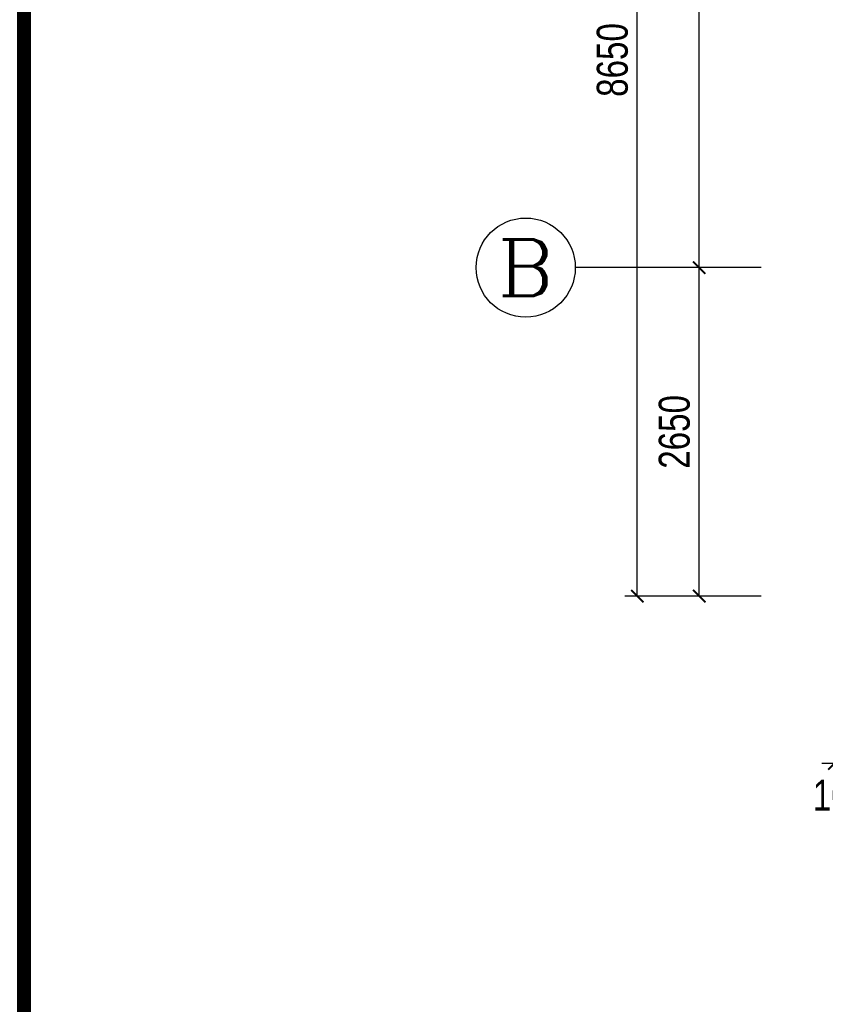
# Model space of a CAD drawing. Header units: millimetres. Extents: x -539149 to -534375, y 505028 to 505469.
# Tile 26 of 135: x -537345 to -537280, y 505101 to 505181. Entities that reach past the tile are written whole.
import ezdxf
from ezdxf.enums import TextEntityAlignment as Align

# ---------------------------------------------------------------- set-up
doc = ezdxf.new("R2010")
doc.units = ezdxf.units.MM
doc.header["$LTSCALE"] = 10
doc.layers.get('Defpoints').update_dxf_attribs({"color": 8})
for name, color, linetype in [('A-建筑-窗户', 4, 'Continuous'), ('A-建筑-轴号', 3, 'Continuous'), ('A2图框$0$E-图框', 100, 'Continuous'), ('AXIS_TEXT', 50, 'Continuous'), ('B-平面-尺寸', 8, 'Continuous')]:
    doc.layers.add(name, color=color, linetype=linetype)
doc.styles.add('_TCH_AXIS', font='COMPLEX', dxfattribs={"bigfont": 'GBCBIG'})
doc.styles.add('CCD_DIM', font='txt', dxfattribs={"width": 0.8})
doc.styles.add('COMPLEX', font='COMPLEX')
doc.dimstyles.new('1-1', dxfattribs={"dimscale": 0, "dimtxt": 2.5, "dimasz": 1, "dimexe": 1, "dimexo": 1, "dimgap": 0.75, "dimtad": 1, "dimdec": 0, "dimrnd": 0.005, "dimzin": 0, "dimdsep": 46, "dimtxsty": 'CCD_DIM', "dimblk": 'ARCHTICK', "dimcen": 0.13, "dimclrd": 44, "dimclre": 44, "dimclrt": 50, "dimadec": 0, "dimazin": 0, "dimtfac": 1, "dimtdec": 0, "dimtix": 1, "dimtmove": 2, "dimatfit": 3, "dimldrblk": 'HBA_Leader_Dot', "dimfxl": 5, "dimfxlon": 1, "dimtvp": 1, "dimtolj": 1, "dimtzin": 0, "dimarcsym": 0})

# ---------------------------------------------------------------- blocks, each defined once
blk = doc.blocks.new('_AXISO')
blk.add_circle((0, 0), 0.5)
at = {"layer": 'AXIS_TEXT', "style": 'COMPLEX', "width": 1.041667}
blk.add_attdef('A', text='', height=0.56, dxfattribs=at).set_placement((-0.25, -0.28), (0.25, -0.28), align=Align.FIT)
blk = doc.blocks.new('_ArchTick')
at = {"color": 0, "linetype": 'ByBlock', "const_width": 0.15}
blk.add_lwpolyline([(-0.5, -0.5), (0.5, 0.5)], dxfattribs=at)
blk = doc.blocks.new('*D50')
at = {"layer": 'B-平面-尺寸', "color": 44, "lineweight": -2, "ltscale": 0.01, "transparency": 16777216}
for p, q in [((-537279.273, 505125.699), (-537279.273, 505119.699)), ((-537278.273, 505125.699), (-537278.273, 505119.699)), ((-537279.273, 505120.699), (-537280.273, 505120.699)), ((-537279.273, 505120.699), (-537278.273, 505120.699)), ((-537278.273, 505120.699), (-537277.273, 505120.699))]:
    blk.add_line(p, q, dxfattribs=at)
at = {"layer": 'Defpoints', "color": 0, "ltscale": 0.01, "transparency": 16777216}
for p in [(-537279.273, 505130.699), (-537278.273, 505130.699), (-537278.273, 505120.699)]:
    blk.add_point(p, dxfattribs=at)
at = {"layer": 'B-平面-尺寸', "color": 44, "lineweight": -2, "ltscale": 0.01, "transparency": 16777216}
blk.add_blockref('_ArchTick', (-537279.273, 505120.699), dxfattribs=at)
at = {"layer": 'B-平面-尺寸', "color": 44, "lineweight": -2, "ltscale": 0.01, "transparency": 16777216, "rotation": 180}
blk.add_blockref('_ArchTick', (-537278.273, 505120.699), dxfattribs=at)
at = {"layer": 'B-平面-尺寸', "color": 50, "ltscale": 0.01, "transparency": 16777216, "insert": (-537278.773, 505118.126), "char_height": 2.5, "attachment_point": 5, "style": 'CCD_DIM'}
blk.add_mtext('\\A1;100', dxfattribs=at)
blk = doc.blocks.new('HBA_Leader_Dot')
at = {"color": 0, "linetype": 'ByBlock'}
blk.add_line((-5, 0), (-10, 0), dxfattribs=at)
at = {"color": 0, "linetype": 'ByBlock', "const_width": 5}
blk.add_lwpolyline([(-2.5, 0, 1), (2.5, 0, 1)], format="xyb", close=True, dxfattribs=at)
blk = doc.blocks.new('A2图框')
at = {"layer": 'A2图框$0$E-图框', "color": 4, "const_width": 1.131}
blk.add_lwpolyline([(-363.403, 295.298), (209.385, 295.298), (209.385, -104.904), (-363.403, -104.904)], close=True, dxfattribs=at)

msp = doc.modelspace()

# ---------------------------------------------------------------- linework, layer by layer
at = {"layer": 'A-建筑-轴号', "ltscale": 0.01}
msp.add_line((-537285.173, 505160.699, 0.069), (-537300.173, 505160.699, 0.069), dxfattribs=at)

# ---------------------------------------------------------------- block references
at = {"layer": 'A-建筑-窗户', "ltscale": 0.5}
msp.add_blockref('A2图框', (-536981.245, 505153.313), dxfattribs=at)
at = {"layer": 'A-建筑-轴号', "ltscale": 0.01}
ref = msp.add_blockref('_AXISO', (-537304.173, 505160.699, 0.069), dxfattribs=dict(at, xscale=8, yscale=8, zscale=8))
ref.add_attrib('A', 'B', dxfattribs={"layer": 'AXIS_TEXT', "height": 4.525, "style": '_TCH_AXIS', "width": 1.235294}).set_placement((-537306.436, 505158.436, 0.069), (-537301.91, 505158.436, 0.069), align=Align.FIT)

# ---------------------------------------------------------------- dimensions: what is measured, and where the dimension line sits
at = {"layer": 'B-平面-尺寸', "ltscale": 0.01}
for p1, p2, distance in [((-537280.173, 505134.199, 0.069), (-537280.173, 505220.699, 0.069), 15), ((-537280.173, 505160.699, 0.069), (-537280.173, 505220.699, 0.069), 10), ((-537280.173, 505134.199, 0.069), (-537280.173, 505160.699, 0.069), 10)]:
    msp.add_aligned_dim(p1=p1, p2=p2, distance=distance, dimstyle='1-1', override={"dimscale": 1, "dimlfac": 100}, dxfattribs=at).render()
dim = msp.add_linear_dim(base=(-537278.273, 505120.699, 0.069), p1=(-537279.273, 505130.699, 0.069), p2=(-537278.273, 505130.699, 0.069), angle=0, dimstyle='1-1', override={"dimscale": 1, "dimlfac": 100}, dxfattribs=at)
dim.commit()
dim.dimension.update_dxf_attribs({"geometry": '*D50', "text_midpoint": (-537278.773, 505118.126, 0.069), "dimtype": 161})

doc.saveas('drawing.dxf')
